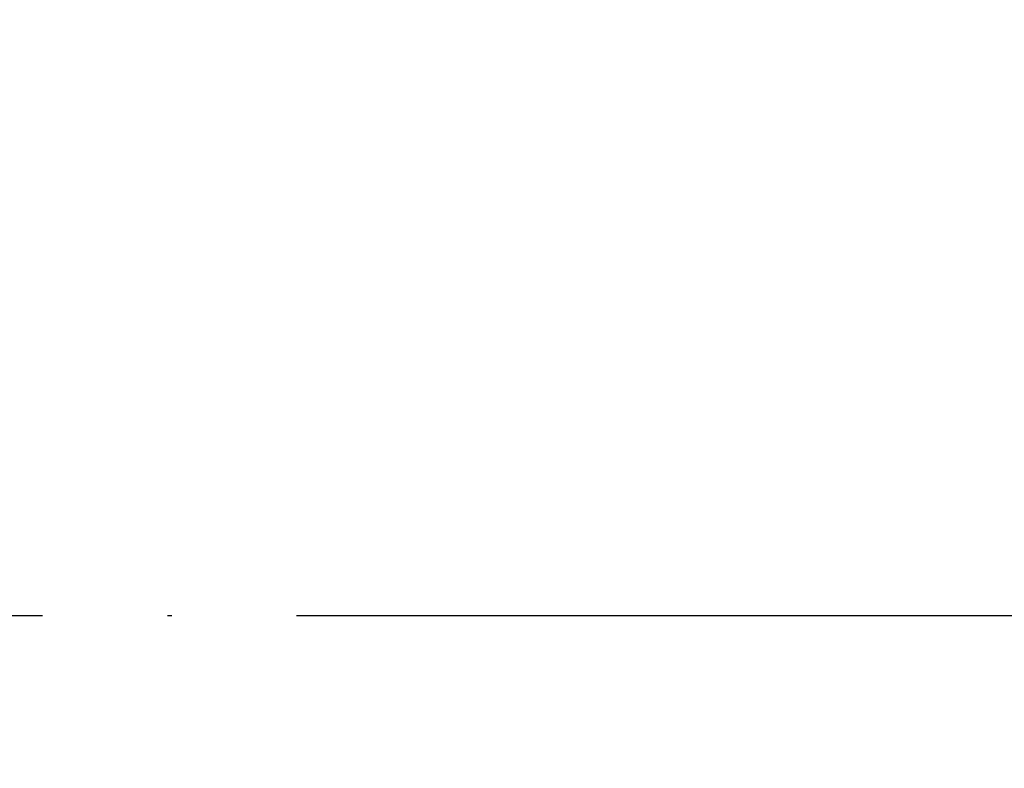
# Model space of a CAD drawing. Header units: millimetres. Extents: x 7483 to 13091, y 8111 to 13871.
# Tile 31 of 256: x 8962 to 8986, y 9238 to 9256. Entities that reach past the tile are written whole.
import ezdxf

# ---------------------------------------------------------------- set-up
doc = ezdxf.new("R2010")
doc.units = ezdxf.units.MM
doc.linetypes.add('ACAD_ISO04W100', pattern=[30, 24, -3, 0, -3])
doc.linetypes.add('KRESKAKROPKA2', pattern=[12.7, 6.35, -3.175, 0, -3.175])
doc.layers.add('a___wymiary', color=7, linetype='Continuous', lineweight=5, true_color=0x000000)
doc.layers.add('wymiary', color=7, linetype='Continuous', lineweight=5, true_color=0xb2b2b2)
doc.layers.add('AS_Siatki', color=72, linetype='Continuous')
doc.layers.add('CZ-GR', color=236, linetype='Continuous', lineweight=30)
doc.layers.add('OSI', color=64, linetype='KRESKAKROPKA2', lineweight=0)
doc.layers.add('konstrukcja poglądowo', color=7, linetype='Continuous', lineweight=5, true_color=0xb2b2b2, plot=False)
doc.styles.add('Arial', font='arial.ttf')
doc.dimstyles.new('wymiary agp1', dxfattribs={"dimtxt": 16, "dimasz": 5, "dimexe": 30, "dimexo": 60, "dimgap": 1.8, "dimtad": 1, "dimdec": 3, "dimrnd": 0.5, "dimdsep": 46, "dimtxsty": 'Arial', "dimblk": 'znacznik', "dimcen": 1.5, "dimse1": 1, "dimse2": 1, "dimclrd": 256, "dimazin": 0, "dimtfac": 1, "dimtdec": 3, "dimtmove": 1, "dimatfit": 3, "dimldrblk": 'znacznik', "dimfxl": 0, "dimlwd": -1, "dimarcsym": 0})

# ---------------------------------------------------------------- blocks, each defined once
blk = doc.blocks.new('znacznik')
at = {"layer": 'a___wymiary'}
for p, q in [((0, 1.3936), (0, -1.3936)), ((1.3936, 0), (-1.3936, 0))]:
    blk.add_line(p, q, dxfattribs=at)
at = {"layer": 'a___wymiary', "const_width": 0.2}
blk.add_lwpolyline([(0.8759, 0.8759), (-0.8759, -0.8759)], dxfattribs=at)
blk = doc.blocks.new('*D1303')
at = {"layer": 'Defpoints', "color": 0, "transparency": 16777216}
for p in [(8555.286, 11469.362), (10277.023, 11469.362), (8692.028, 9219.562)]:
    blk.add_point(p, dxfattribs=at)
at = {"layer": 'wymiary', "color": 253, "true_color": 0x999999, "transparency": 16777216}
blk.add_line((8555.286, 9224.562), (8555.286, 11464.362), dxfattribs=at)
at = {"layer": 'wymiary', "color": 253, "true_color": 0x999999, "transparency": 16777216, "xscale": 5, "yscale": 5, "zscale": 5}
for p, rotation in [((8555.286, 11469.362), 90), ((8555.286, 9219.562), 270)]:
    blk.add_blockref('znacznik', p, dxfattribs=dict(at, rotation=rotation))
at = {"layer": 'wymiary', "color": 18, "true_color": 0x000000, "transparency": 16777216, "insert": (8545.317, 10344.462), "char_height": 16, "attachment_point": 5, "rotation": 90, "style": 'Arial'}
blk.add_mtext('2250', dxfattribs=at)
blk = doc.blocks.new('gfgfddg')
at = {"layer": 'AS_Siatki', "color": 6, "linetype": 'ACAD_ISO04W100', "lineweight": 30, "ltscale": 0.2}
blk.add_line((392.0541, -541.341), (-407.9459, -541.341), dxfattribs=at)
blk = doc.blocks.new('GHGFHGFH')
at = {"layer": 'OSI', "ltscale": 10}
blk.add_line((8510.288, 9241.912), (12389.895, 9241.912), dxfattribs=at)

msp = doc.modelspace()

# ---------------------------------------------------------------- block references
at = {"layer": 'CZ-GR', "color": 7}
msp.add_blockref('GHGFHGFH', (0, -0.35), dxfattribs=at)
at = {"layer": 'konstrukcja poglądowo', "xscale": 5, "yscale": 5, "zscale": 5}
msp.add_blockref('gfgfddg', (10433.9115, 11948.2664), dxfattribs=at)

# ---------------------------------------------------------------- dimensions: what is measured, and where the dimension line sits
at = {"layer": 'wymiary'}
dim = msp.add_linear_dim(base=(8555.2864, 11469.3622), p1=(8692.0284, 9219.5616), p2=(10277.0226, 11469.3622), angle=90, dimstyle='wymiary agp1', override={"dimblk": 'znacznik'}, dxfattribs=at)
dim.commit()
dim.dimension.update_dxf_attribs({"geometry": '*D1303', "text_midpoint": (8545.3172, 10344.4619)})

doc.saveas('drawing.dxf')
